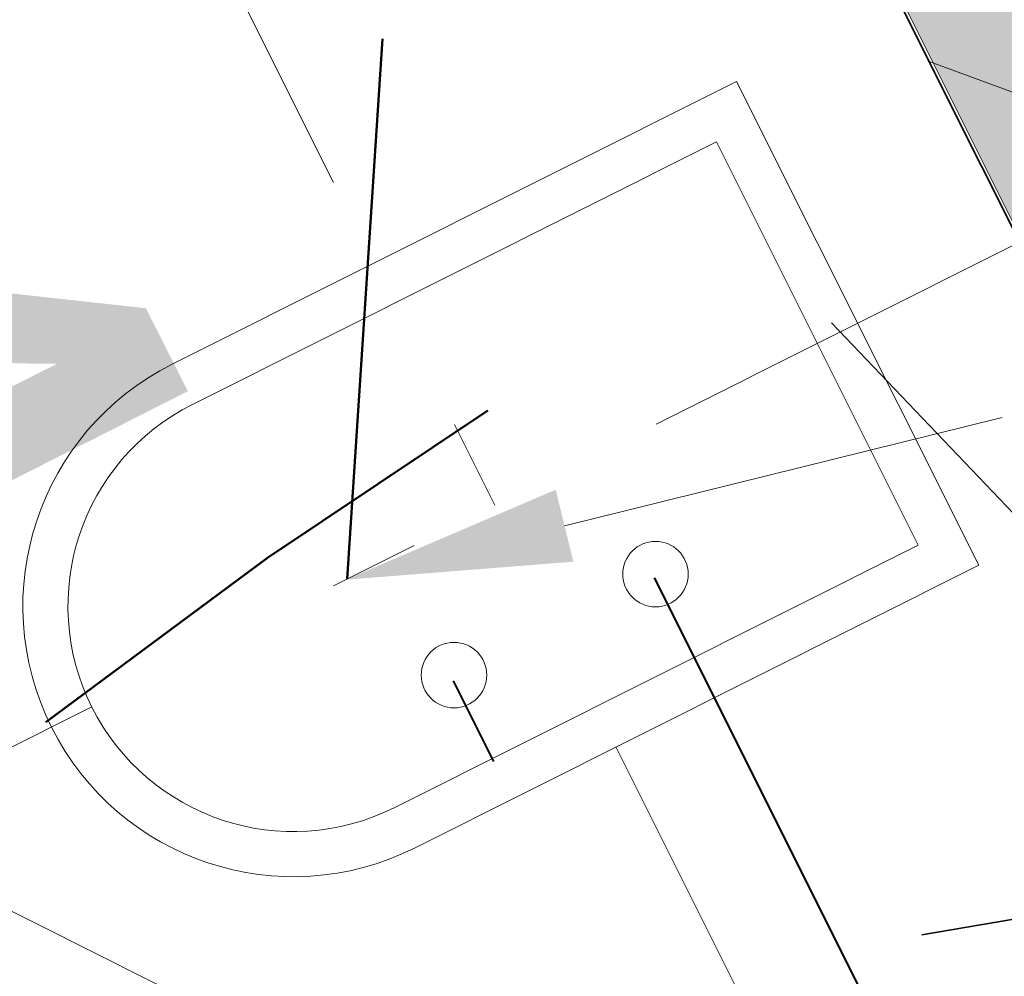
# Model space of a CAD drawing. Header units: metres. Extents: x 7472034 to 8440138, y 5890133 to 5961460.
# Tile 35 of 103: x 8439498.35 to 8439499.44, y 5890390.44 to 5890391.5. Entities that reach past the tile are written whole.
import ezdxf
from ezdxf import colors
from ezdxf.entities.mleader import LeaderData, LeaderLine
from ezdxf.math import Vec2, Vec3

# ---------------------------------------------------------------- set-up
doc = ezdxf.new("R2010")
doc.units = ezdxf.units.M
doc.header["$MEASUREMENT"] = 0
for name, pattern in [('$0$L218_500', [1, 0.5, -0.5]), ('ACAD_ISO03W100', [30, 12, -18]), ('CENTER', [2, 1.25, -0.25, 0.25, -0.25]), ('DASHDOT', [25.4, 12.7, -6.35, 0, -6.35]), ('DASHDOTX2', [2, 1, -0.5, 0, -0.5]), ('DASHED', [19.05, 12.7, -6.35])]:
    doc.linetypes.add(name, pattern=pattern)
doc.layers.get('0').update_dxf_attribs({"linetype": 'CONTINUOUS', "lineweight": 5})
for name, color, linetype, lineweight in [('### rzędne', 172, 'CONTINUOUS', 5), ('___DR.warstwice', 7, 'CONTINUOUS', 5), ('_IS.BLOK.KD.doziemne', 7, 'CONTINUOUS', 5), ('_IS.BLOK.T', 7, 'CONTINUOUS', 5), ('_IS.KD.B.rura', 124, 'ACAD_ISO03W100', 50), ('_IS.KD.opis.1', 138, 'CONTINUOUS', 18), ('_T_opary', 220, 'DASHDOT', 40), ('_T_opisik.0', 16, 'CONTINUOUS', 20), ('E_BLOK', 170, 'CONTINUOUS', 20), ('E_Kable_ziemia2', 10, 'DASHED', 35), ('E_Kanal_sterownicze', 10, 'DASHDOTX2', 35), ('PALIWA', 1, 'CONTINUOUS', 20), ('T_kreska', 8, 'CONTINUOUS', 5), ('T_strefa-8', 20, 'ACAD_ISO03W100', 50), ('T_strefa-Z1', 140, 'CONTINUOUS', 35), ('ZAG-OBRYS013', 7, 'CONTINUOUS', 13)]:
    doc.layers.add(name, color=color, linetype=linetype, lineweight=lineweight)
doc.layers.add('2D - Ogólne', color=7, linetype='CONTINUOUS')
doc.layers.add('_IS_NO', color=11, linetype='CONTINUOUS', lineweight=20, plot=False)
doc.styles.add('ARIAL', font='arial.ttf')
doc.styles.add('RS', font='Romans.shx', dxfattribs={"width": 0.7})

# ---------------------------------------------------------------- blocks, each defined once
blk = doc.blocks.new('A$C7D7B3C0A')
at = {"lineweight": 5, "ltscale": 0.1}
blk.add_lwpolyline([(3.31, 5.6541), (3.89, 5.6541), (3.89, 6.4541), (3.31, 6.4541)], close=True, dxfattribs=at)
for centre in [(3.7483, 5.125), (3.7483, 4.875)]:
    blk.add_circle(centre, 0.0363, dxfattribs=at)
at = {"layer": '2D - Ogólne', "linetype": 'DASHDOTX2', "lineweight": 5, "ltscale": 0.6}
for p, q in [((3.6, 0), (3.6, 10)), ((0, 5), (15.3, 5))]:
    blk.add_line(p, q, dxfattribs=at)
at = {"layer": '2D - Ogólne', "linetype": 'Continuous', "lineweight": 5}
for p, q in [((3.3001, 4.75), (3.3001, 5.45)), ((3.3001, 5.45), (3.9001, 5.45)), ((3.3001, 4.75), (3.3001, 5.45)), ((3.3001, 5.45), (3.9001, 5.45)), ((3.3001, 4.75), (3.3001, 5.45)), ((3.3001, 5.45), (3.9001, 5.45)), ((3.3001, 4.75), (3.3001, 5.45)), ((3.3001, 5.45), (3.9001, 5.45)), ((3.3001, 4.75), (3.3001, 5.45)), ((3.3001, 5.45), (3.9001, 5.45)), ((3.3001, 4.75), (3.3001, 5.45)), ((3.3001, 5.45), (3.9001, 5.45)), ((3.3001, 4.75), (3.3001, 5.45)), ((3.3001, 5.45), (3.9001, 5.45)), ((3.3001, 4.75), (3.3001, 5.45)), ((3.3001, 5.45), (3.9001, 5.45)), ((3.3001, 4.75), (3.3001, 5.45)), ((3.3001, 5.45), (3.9001, 5.45)), ((3.3001, 4.75), (3.3001, 5.45)), ((3.3001, 5.45), (3.9001, 5.45)), ((3.3001, 4.75), (3.3001, 5.45)), ((3.3001, 5.45), (3.9001, 5.45)), ((3.9001, 5.45), (3.9001, 4.75)), ((3.9001, 5.45), (3.9001, 4.75)), ((3.9001, 5.45), (3.9001, 4.75)), ((3.9001, 5.45), (3.9001, 4.75)), ((3.9001, 5.45), (3.9001, 4.75)), ((3.9001, 5.45), (3.9001, 4.75)), ((3.9001, 5.45), (3.9001, 4.75)), ((3.9001, 5.45), (3.9001, 4.75)), ((3.9001, 5.45), (3.9001, 4.75)), ((3.9001, 5.45), (3.9001, 4.75)), ((3.9001, 5.45), (3.9001, 4.75)), ((3.3501, 4.75), (3.3501, 5.4)), ((3.3501, 5.4), (3.8501, 5.4)), ((3.3501, 4.75), (3.3501, 5.4)), ((3.3501, 5.4), (3.8501, 5.4)), ((3.3501, 4.75), (3.3501, 5.4)), ((3.3501, 5.4), (3.8501, 5.4)), ((3.3501, 4.75), (3.3501, 5.4)), ((3.3501, 5.4), (3.8501, 5.4)), ((3.3501, 4.75), (3.3501, 5.4)), ((3.3501, 5.4), (3.8501, 5.4)), ((3.3501, 4.75), (3.3501, 5.4)), ((3.3501, 5.4), (3.8501, 5.4)), ((3.3501, 4.75), (3.3501, 5.4)), ((3.3501, 5.4), (3.8501, 5.4)), ((3.3501, 4.75), (3.3501, 5.4)), ((3.3501, 5.4), (3.8501, 5.4)), ((3.3501, 4.75), (3.3501, 5.4)), ((3.3501, 5.4), (3.8501, 5.4)), ((3.3501, 4.75), (3.3501, 5.4)), ((3.3501, 5.4), (3.8501, 5.4)), ((3.3501, 4.75), (3.3501, 5.4)), ((3.3501, 5.4), (3.8501, 5.4)), ((3.8501, 5.4), (3.8501, 4.75)), ((3.8501, 5.4), (3.8501, 4.75)), ((3.8501, 5.4), (3.8501, 4.75)), ((3.8501, 5.4), (3.8501, 4.75)), ((3.8501, 5.4), (3.8501, 4.75)), ((3.8501, 5.4), (3.8501, 4.75)), ((3.8501, 5.4), (3.8501, 4.75)), ((3.8501, 5.4), (3.8501, 4.75)), ((3.8501, 5.4), (3.8501, 4.75)), ((3.8501, 5.4), (3.8501, 4.75)), ((3.8501, 5.4), (3.8501, 4.75))]:
    blk.add_line(p, q, dxfattribs=at)
for radius in [0.3, 0.3, 0.3, 0.3, 0.3, 0.3, 0.3, 0.3, 0.3, 0.3, 0.3, 0.25, 0.25, 0.25, 0.25, 0.25, 0.25, 0.25, 0.25, 0.25, 0.25, 0.25]:
    blk.add_arc((3.6001, 4.75), radius, 180, 0, dxfattribs=at)
blk = doc.blocks.new('Elektryk_v3')
at = {"layer": 'E_Kable_ziemia2', "ltscale": 0.1}
blk.add_lwpolyline([(8.0197, -62.2569), (-8.6041, -64.9492), (-10.333, -63.1406)], dxfattribs=at)
at = {"layer": 'E_Kanal_sterownicze'}
blk.add_lwpolyline([(7.3177, -60.8495), (-12.3851, -64.1832)], dxfattribs=at)
blk = doc.blocks.new('A$C2C426404')
at = {"layer": '_IS_NO', "ltscale": 0.1}
for points, knots in [([(81.4885, 15.9753), (78.8759, 16.8469), (76.2645, 17.7899), (72.0385, 21.6774), (65.099, 30.0941), (58.7995, 33.3447), (58.2625, 34.1153)], [0, 0, 0, 0, 1.278992, 7.78914, 15.747501, 27.640229, 27.640229, 27.640229, 27.640229]), ([(55.697, 26.4419, 0), (60.477, 24.3749, 0), (65.4153, 21.3861, 0), (68.4217, 18.9861, 0), (71.6099, 12.7377), (75.2927, 11.9863, 0), (79.7543, 11.2008)], [13.088169, 13.088169, 13.088169, 13.088169, 21.718315, 28.557775, 34.100305, 40.719731, 40.719731, 40.719731, 40.719731])]:
    blk.add_open_spline(points, degree=3, knots=knots, dxfattribs=at)
at = {"layer": '_IS_NO'}
blk.add_open_spline([(50.6228, 30.5632, 0), (53.1175, 30.2132), (56.3851, 30.6744), (60.9954, 30.0455), (68.1933, 22.5436, 0), (70.877, 19.4613, 0), (74.7121, 14.3192, 0), (78.888, 13.8614), (82.7556, 12.7076)], degree=3, knots=[0, 0, 0, 0, 7.578699, 9.671954, 16.276555, 24.333707, 30.359151, 36.793543, 36.793543, 36.793543, 36.793543], dxfattribs=at)
at = {"layer": '### rzędne', "color": 0, "linetype": 'CENTER', "lineweight": 25, "insert": (58.6005, 27.575, 0), "char_height": 0.8, "attachment_point": 1, "rotation": 296.8412, "style": 'ARIAL'}
blk.add_mtext('134,4', dxfattribs=at)
blk = doc.blocks.new('JPII.KD_aktualizacja rzędnych_20.12.2024')
at = {"layer": '_IS.KD.B.rura', "ltscale": 0.05}
blk.add_line((8438639.0888, 5890686.6884), (8438639.6318, 5890694.9917), dxfattribs=at)
at = {"layer": '_IS.KD.opis.1'}
ml = blk.add_multileader_mtext('Standard', dxfattribs=at)
ml.set_content('\\A1;{\\C132;Rd3}-132,89', color=256, style='RS')
ml.set_leader_properties()
ml.build(insert=Vec2(0, 0))
ml.multileader.update_dxf_attribs({"text_left_attachment_type": 2, "text_right_attachment_type": 2, "dogleg_length": 0.2, "arrow_head_size": 0.25})
ctx = ml.context
ctx.base_point, ctx.char_height, ctx.arrow_head_size, ctx.landing_gap_size, ctx.plane_origin, ctx.plane_x_axis, ctx.plane_y_axis = Vec3(8438640.2481, 5890686.77), 0.8, 0.25, 0.3, Vec3(8438582.3235, 5890660.6697), Vec3(0.374607, -0.927184), Vec3(0.927184, 0.374607)
ctx.left_attachment, ctx.right_attachment, ctx.text_align_type = 2, 2, 1
notes = []
notes.append((ctx, [(0, (1, 1, 0), (8438640.1731, 5890686.9555), (0.374607, -0.927184), 0.2, [(3, [(8438639.0872, 5890686.6875)], 0, [])])]))
ctx.mtext.insert, ctx.mtext.text_direction, ctx.mtext.rotation, ctx.mtext.width, ctx.mtext.alignment, ctx.mtext.flow_direction = Vec3(8438641.741, 5890684.3461), Vec3(0.374607, -0.927184), 5.096361, 3.033132, 2, 5
for ctx, leaders in notes:
    for number, flags, end, landing, length, lines in leaders:
        leader = LeaderData()
        leader.index, (leader.has_last_leader_line, leader.has_dogleg_vector, leader.attachment_direction) = number, flags
        leader.last_leader_point, leader.dogleg_vector, leader.dogleg_length = Vec3(end), Vec3(landing), length
        for number, points, colour, breaks in lines:
            line = LeaderLine()
            line.index, line.vertices, line.color, line.breaks = number, Vec3.list(points), colors.encode_raw_color(colour), breaks
            leader.lines.append(line)
        ctx.leaders.append(leader)
blk = doc.blocks.new('JPII.T.0')
at = {"layer": 'T_kreska'}
h = blk.add_hatch(dxfattribs=at)
h.set_pattern_fill('ANSI37', color=256, scale=0.08, angle=114.5437, style=0)
h.set_pattern_definition([(159.543667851, (106827.55423, -81247.1153), (-0.088771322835, -0.237982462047), []), (249.543667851, (106827.55423, -81247.1153), (0.237982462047, -0.088771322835), [])])
h.paths.add_polyline_path([(7471997.525, 5961435.8574), (7471996.6013, 5961435.3949), (7471996.8611, 5961434.8763), (7471997.7847, 5961435.3388)])
at = {"layer": '_T_opary', "ltscale": 0.1}
blk.add_line((7471996.3245, 5961434.766), (7471996.909, 5961433.5989), dxfattribs=at)
at = {"layer": '_T_opary', "ltscale": 0.05}
blk.add_lwpolyline([(7471989.0077, 5961430.9649), (7471989.435, 5961430.1356), (7471996.5735, 5961433.7105), (7471996.1009, 5961434.6541)], dxfattribs=at)
at = {"layer": 'T_strefa-8', "ltscale": 0.05, "flags": 128}
blk.add_lwpolyline([(7472004.3333, 5961420.6561), (7472005.2218, 5961421.1043, 0.413223), (7472008.7737, 5961431.8259), (7472008.55, 5961432.273, 0.41435), (7471997.8129, 5961435.8474), (7471996.9186, 5961435.3995, 0.416963), (7471993.3816, 5961424.5972), (7471993.611, 5961424.1497, 0.412322)], format="xyb", close=True, dxfattribs=at)
at = {"layer": 'T_strefa-Z1'}
blk.add_lwpolyline([(7471996.8611, 5961434.8763), (7471997.7847, 5961435.3388), (7471997.525, 5961435.8574), (7471996.6013, 5961435.3949)], close=True, dxfattribs=at)
at = {"layer": '_T_opisik.0'}
ml = blk.add_multileader_mtext('Standard', dxfattribs=at)
ml.set_content('SEC-X 48/60', color=256, style='RS')
ml.set_leader_properties()
ml.build(insert=Vec2(0, 0))
ml.multileader.update_dxf_attribs({"text_right_attachment_type": 6, "dogleg_length": 0.2, "arrow_head_size": 0.15})
ctx = ml.context
ctx.base_point, ctx.char_height, ctx.arrow_head_size, ctx.landing_gap_size, ctx.plane_origin = Vec3(7471994.1189, 5961442.3537), 0.5, 0.15, 0.1, Vec3(7471971.3846, 5961445.4648)
ctx.right_attachment, ctx.text_align_type = 6, 1
notes = []
notes.append((ctx, [(0, (1, 1, 0), (7471993.9189, 5961442.3537), (1, 0), 0.2, [(2, [(7471994.7804, 5961435.6044), (7471994.4453, 5961435.157)], 0, [])])]))
ctx.mtext.insert, ctx.mtext.width, ctx.mtext.alignment, ctx.mtext.flow_direction = Vec3(7471996.0772, 5961442.6871), 6.691005, 2, 5
for ctx, leaders in notes:
    for number, flags, end, landing, length, lines in leaders:
        leader = LeaderData()
        leader.index, (leader.has_last_leader_line, leader.has_dogleg_vector, leader.attachment_direction) = number, flags
        leader.last_leader_point, leader.dogleg_vector, leader.dogleg_length = Vec3(end), Vec3(landing), length
        for number, points, colour, breaks in lines:
            line = LeaderLine()
            line.index, line.vertices, line.color, line.breaks = number, Vec3.list(points), colors.encode_raw_color(colour), breaks
            leader.lines.append(line)
        ctx.leaders.append(leader)

msp = doc.modelspace()

# ---------------------------------------------------------------- hatches: boundary and pattern name
at = {"layer": 'PALIWA'}
h = msp.add_hatch(color=256, dxfattribs=at)
h.dxf.hatch_style = 1
h.paths.add_polyline_path([(8439499.329, 5890391.5147), (8439500.2527, 5890391.9772), (8439500.5124, 5890391.4586), (8439499.5887, 5890390.9961)])

# ---------------------------------------------------------------- block references
at = {"layer": '___DR.warstwice', "color": 0, "linetype": 'Continuous', "ltscale": 0.2}
msp.add_blockref('A$C2C426404', (8439438.7338, 5890365.8838), dxfattribs=at)
at = {"layer": '_IS.BLOK.KD.doziemne', "linetype": '$0$L218_500'}
msp.add_blockref('JPII.KD_aktualizacja rzędnych_20.12.2024', (859.6212, -295.8072), dxfattribs=at)
at = {"layer": '_IS.BLOK.T'}
msp.add_blockref('JPII.T.0', (967502.7259, -71043.8835), dxfattribs=at)
at = {"layer": 'E_BLOK'}
msp.add_blockref('Elektryk_v3', (8439509.5801, 5890454.3056), dxfattribs=at)
at = {"layer": 'ZAG-OBRYS013', "linetype": 'Continuous', "rotation": 296.6009277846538}
msp.add_blockref('A$C7D7B3C0A', (8439492.7911, 5890391.9432), dxfattribs=at)

doc.saveas('drawing.dxf')
